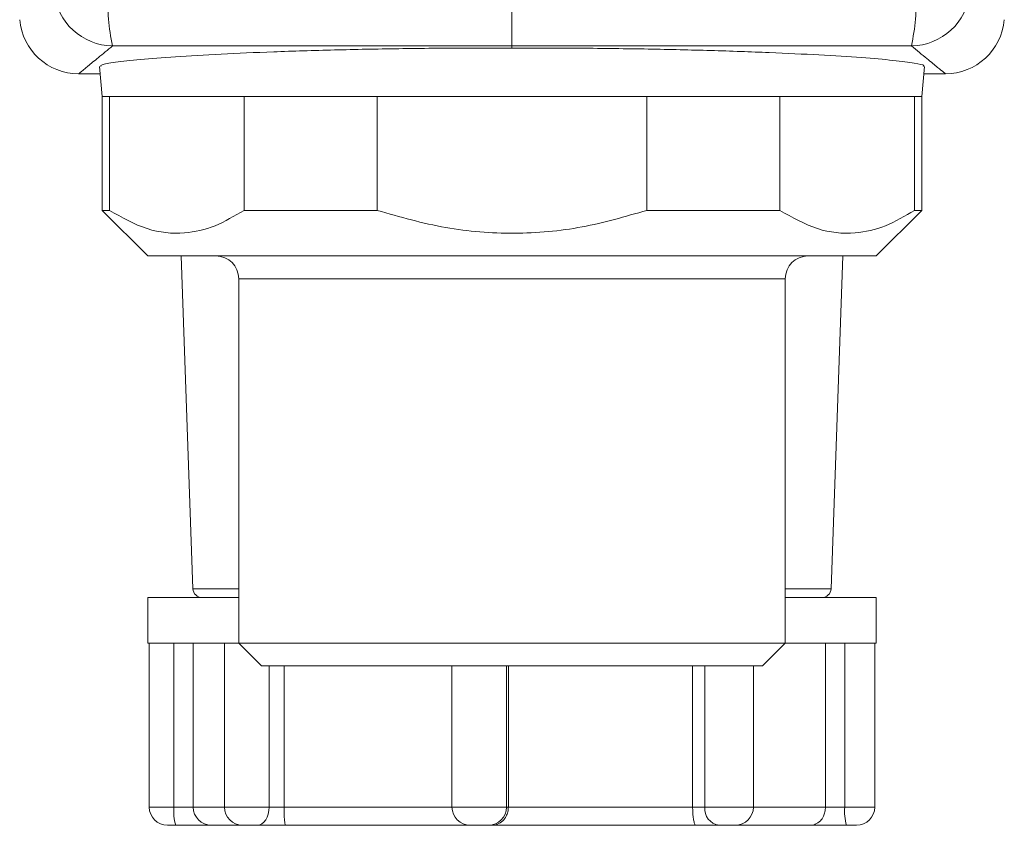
# Model space of a CAD drawing. Header units: millimetres. Extents: x -72 to 415, y 5 to 292.
# Tile 2 of 59: x -45 to -23, y 95 to 113. Entities that reach past the tile are written whole.
import ezdxf

# ---------------------------------------------------------------- set-up
doc = ezdxf.new("R2010")
doc.units = ezdxf.units.MM

msp = doc.modelspace()

# ---------------------------------------------------------------- linework, layer by layer
at = {"color": 7, "linetype": 'Continuous', "lineweight": 15}
for p, q in [((-33.835, 112.543), (-33.835, 112.495)), ((-42.893, 112.09), (-42.835, 111.431)), ((-24.835, 111.431), (-24.777, 112.09)), ((-43.351, 111.931), (-42.879, 111.931)), ((-24.791, 111.931), (-24.319, 111.931)), ((-42.835, 111.431), (-42.835, 108.931)), ((-42.835, 111.431), (-42.675, 111.431)), ((-33.835, 111.431), (-42.835, 111.431)), ((-42.675, 111.431), (-42.675, 108.931)), ((-39.717, 108.931), (-39.717, 111.431)), ((-39.717, 111.431), (-36.793, 111.431)), ((-36.793, 111.431), (-36.793, 108.931)), ((-24.835, 111.431), (-33.835, 111.431)), ((-30.877, 111.431), (-27.953, 111.431)), ((-30.877, 108.931), (-30.877, 111.431)), ((-27.953, 111.431), (-27.953, 108.931)), ((-24.995, 108.931), (-24.995, 111.431)), ((-24.995, 111.431), (-24.835, 111.431)), ((-24.835, 108.931), (-24.835, 111.431)), ((-42.835, 108.931), (-41.835, 107.931)), ((-42.835, 108.931), (-42.675, 108.931)), ((-39.717, 108.931), (-36.793, 108.931)), ((-30.877, 108.931), (-27.953, 108.931)), ((-25.835, 107.931), (-24.835, 108.931)), ((-24.995, 108.931), (-24.835, 108.931)), ((-25.835, 107.931), (-41.835, 107.931)), ((-41.097, 107.931), (-40.842, 100.624)), ((-26.828, 100.624), (-26.573, 107.931)), ((-39.835, 107.431), (-39.835, 99.431)), ((-27.835, 99.431), (-27.835, 107.431)), ((-41.835, 100.431), (-41.835, 99.431)), ((-39.835, 100.431), (-41.835, 100.431)), ((-25.835, 100.431), (-27.835, 100.431)), ((-25.835, 99.431), (-25.835, 100.431)), ((-40.014, 99.431), (-41.835, 99.431)), ((-41.8, 99.431), (-41.8, 95.831)), ((-41.258, 99.431), (-41.258, 95.831)), ((-40.835, 99.431), (-40.835, 95.831)), ((-40.15, 99.431), (-40.15, 95.831)), ((-39.835, 99.431), (-40.014, 99.431)), ((-39.835, 99.431), (-39.335, 98.931)), ((-39.835, 99.431), (-27.835, 99.431)), ((-28.335, 98.931), (-27.835, 99.431)), ((-25.873, 99.431), (-27.835, 99.431)), ((-26.952, 99.431), (-26.952, 95.831)), ((-26.528, 99.431), (-26.528, 95.831)), ((-25.835, 99.431), (-25.873, 99.431)), ((-25.87, 95.831), (-25.87, 99.431)), ((-28.335, 98.931), (-39.335, 98.931)), ((-38.84, 98.931), (-38.84, 95.831)), ((-35.153, 98.931), (-35.153, 95.831)), ((-33.914, 98.931), (-33.914, 95.831)), ((-29.868, 98.931), (-29.868, 95.831)), ((-28.534, 95.831), (-28.534, 98.931)), ((-39.169, 95.831), (-38.84, 95.831)), ((-38.84, 95.831), (-35.108, 95.831)), ((-33.955, 95.831), (-33.914, 95.831)), ((-33.914, 95.831), (-29.868, 95.831)), ((-29.868, 95.831), (-29.598, 95.831)), ((-26.952, 95.831), (-26.528, 95.831)), ((-41.219, 95.431), (-41.4, 95.431)), ((-40.435, 95.431), (-41.219, 95.431)), ((-39.75, 95.431), (-40.435, 95.431)), ((-39.423, 95.431), (-39.75, 95.431)), ((-38.803, 95.431), (-39.423, 95.431)), ((-34.753, 95.431), (-38.803, 95.431)), ((-34.354, 95.431), (-34.753, 95.431)), ((-34.276, 95.431), (-34.354, 95.431)), ((-29.799, 95.431), (-34.276, 95.431)), ((-29.289, 95.431), (-29.799, 95.431)), ((-28.934, 95.431), (-29.289, 95.431)), ((-27.288, 95.431), (-28.934, 95.431)), ((-26.489, 95.431), (-27.288, 95.431)), ((-26.27, 95.431), (-26.489, 95.431))]:
    msp.add_line(p, q, dxfattribs=at)
at = {"color": 8, "linetype": 'Continuous', "lineweight": 15}
for p, q in [((-39.835, 107.431), (-27.835, 107.431)), ((-40.842, 100.624), (-39.835, 100.624)), ((-27.835, 100.624), (-26.828, 100.624)), ((-39.169, 98.931), (-39.169, 95.831)), ((-33.955, 98.931), (-33.955, 95.831)), ((-29.598, 98.931), (-29.598, 95.831)), ((-41.8, 95.831), (-41.258, 95.831)), ((-41.258, 95.831), (-40.835, 95.831)), ((-40.835, 95.831), (-40.15, 95.831)), ((-40.15, 95.831), (-39.169, 95.831)), ((-35.153, 95.831), (-33.955, 95.831)), ((-29.598, 95.831), (-28.534, 95.831)), ((-28.534, 95.831), (-26.952, 95.831)), ((-26.528, 95.831), (-25.87, 95.831))]:
    msp.add_line(p, q, dxfattribs=at)
at = {"color": 7, "linetype": 'Continuous', "lineweight": 15, "flags": 128}
msp.add_lwpolyline([(-39.423, 95.431), (-39.374, 95.438), (-39.326, 95.461), (-39.282, 95.498), (-39.244, 95.548), (-39.212, 95.608), (-39.189, 95.678), (-39.174, 95.753), (-39.169, 95.831)], dxfattribs=at)
at = {"color": 7, "linetype": 'Continuous', "lineweight": 15}
for centre, radius, start, end in [((-42.59, 113.847), 1.304, 185.2887, 269.3452), ((-38.46, 113.48), 4.249, 176.6648, 192.7368), ((-29.21, 113.48), 4.249, 347.2629, 3.335), ((-25.08, 113.847), 1.304, 270.6545, 354.7113), ((-43.351, 113.231), 1.3, 185, 270), ((-24.319, 113.231), 1.3, 270, 355), ((-40.335, 107.431), 0.5, 0, 90), ((-27.335, 107.431), 0.5, 90, 180), ((-40.642, 100.631), 0.2, 182, 270), ((-27.028, 100.631), 0.2, 270, 358), ((-41.4, 95.831), 0.4, 180, 270), ((-40.198, 95.732), 1.065, 174.6622, 196.4162), ((-40.435, 95.831), 0.4, 180, 270), ((-39.75, 95.831), 0.4, 180, 270), ((-34.753, 95.831), 0.4, 180, 270), ((-34.354, 95.83), 0.399, 270.1357, 0.135), ((-29.237, 95.79), 0.363, 173.6259, 261.7355), ((-28.934, 95.831), 0.4, 270, 0), ((-25.468, 95.732), 1.065, 174.6622, 196.4162), ((-26.27, 95.831), 0.4, 270, 0)]:
    msp.add_arc(centre, radius, start, end, dxfattribs=at)
for points, knots in [([(-33.835, 112.543), (-33.835, 112.546), (-33.835, 112.561), (-33.835, 112.661), (-33.835, 112.926), (-33.835, 113.294), (-33.835, 113.583), (-33.835, 113.727)], [0, 0, 0, 0, 0.049967, 0.28762, 0.525131, 0.762564, 1, 1, 1, 1]), ([(-43.351, 111.931), (-43.345, 111.935), (-43.329, 111.948), (-43.183, 112.068), (-42.936, 112.271), (-42.715, 112.452), (-42.605, 112.543)], [0, 0, 0, 0, 0.209505, 0.524844, 0.762355, 1, 1, 1, 1]), ([(-42.863, 112.093), (-42.864, 112.104), (-42.867, 112.132), (-42.573, 112.184), (-42.036, 112.245), (-41.249, 112.306), (-40.262, 112.363), (-39.081, 112.414), (-37.763, 112.455), (-36.321, 112.483), (-34.998, 112.496), (-34.158, 112.495), (-33.835, 112.495)], [0, 0, 0, 0, 0.073454, 0.179336, 0.288287, 0.39417, 0.503128, 0.608914, 0.717783, 0.82332, 0.931932, 1, 1, 1, 1]), ([(-42.605, 112.543), (-41.306, 112.543), (-38.385, 112.543), (-35.46, 112.543), (-33.835, 112.543), (-33.835, 112.543)], [0, 0, 0, 0, 0.444873, 0.999993, 1, 1, 1, 1]), ([(-33.835, 112.543), (-33.835, 112.543), (-33.785, 112.543), (-32.348, 112.543), (-29.99, 112.543), (-27.118, 112.543), (-25.631, 112.543), (-25.065, 112.543)], [0, 0, 0, 0, 0.000007, 0.017183, 0.490812, 0.806094, 1, 1, 1, 1]), ([(-33.835, 112.495), (-33.334, 112.495), (-32.318, 112.494), (-30.843, 112.475), (-29.44, 112.442), (-28.173, 112.398), (-27.055, 112.344), (-26.138, 112.286), (-25.426, 112.224), (-24.975, 112.165), (-24.766, 112.12), (-24.799, 112.098), (-24.807, 112.093)], [0, 0, 0, 0, 0.1053, 0.213657, 0.318957, 0.427302, 0.532756, 0.641253, 0.746972, 0.855747, 0.961634, 1, 1, 1, 1]), ([(-25.065, 112.543), (-24.946, 112.445), (-24.706, 112.248), (-24.482, 112.064), (-24.343, 111.949), (-24.327, 111.937), (-24.319, 111.931)], [0, 0, 0, 0, 0.259095, 0.518365, 0.759112, 1, 1, 1, 1]), ([(-39.717, 108.931), (-39.929, 108.807), (-40.355, 108.556), (-41.073, 108.394), (-41.861, 108.47), (-42.401, 108.775), (-42.675, 108.931)], [0, 0, 0, 0, 0.219332, 0.442715, 0.71655, 1, 1, 1, 1]), ([(-30.877, 108.931), (-31.347, 108.795), (-32.297, 108.519), (-33.791, 108.39), (-35.314, 108.506), (-36.295, 108.788), (-36.793, 108.931)], [0, 0, 0, 0, 0.243262, 0.492254, 0.742578, 1, 1, 1, 1]), ([(-24.995, 108.931), (-25.206, 108.807), (-25.633, 108.556), (-26.35, 108.394), (-27.139, 108.47), (-27.678, 108.775), (-27.953, 108.931)], [0, 0, 0, 0, 0.219332, 0.442715, 0.71655, 1, 1, 1, 1]), ([(-38.803, 95.431), (-38.803, 95.431), (-38.808, 95.431), (-38.818, 95.446), (-38.829, 95.514), (-38.836, 95.615), (-38.84, 95.721), (-38.84, 95.794), (-38.84, 95.831)], [0, 0, 0, 0, 0.005346, 0.244967, 0.511577, 0.709448, 0.854431, 1, 1, 1, 1]), ([(-34.276, 95.431), (-34.275, 95.431), (-34.235, 95.431), (-34.152, 95.446), (-34.043, 95.514), (-33.966, 95.615), (-33.922, 95.721), (-33.917, 95.794), (-33.914, 95.831)], [0, 0, 0, 0, 0.005346, 0.244967, 0.511577, 0.709448, 0.854431, 1, 1, 1, 1]), ([(-29.799, 95.431), (-29.799, 95.431), (-29.806, 95.431), (-29.821, 95.446), (-29.842, 95.514), (-29.858, 95.615), (-29.867, 95.721), (-29.868, 95.794), (-29.868, 95.831)], [0, 0, 0, 0, 0.005346, 0.244967, 0.511577, 0.709448, 0.854431, 1, 1, 1, 1]), ([(-27.288, 95.431), (-27.288, 95.431), (-27.25, 95.431), (-27.17, 95.446), (-27.069, 95.514), (-26.998, 95.615), (-26.959, 95.721), (-26.954, 95.794), (-26.952, 95.831)], [0, 0, 0, 0, 0.005346, 0.244967, 0.511577, 0.709448, 0.854431, 1, 1, 1, 1])]:
    msp.add_open_spline(points, degree=3, knots=knots, dxfattribs=at)

doc.saveas('drawing.dxf')
